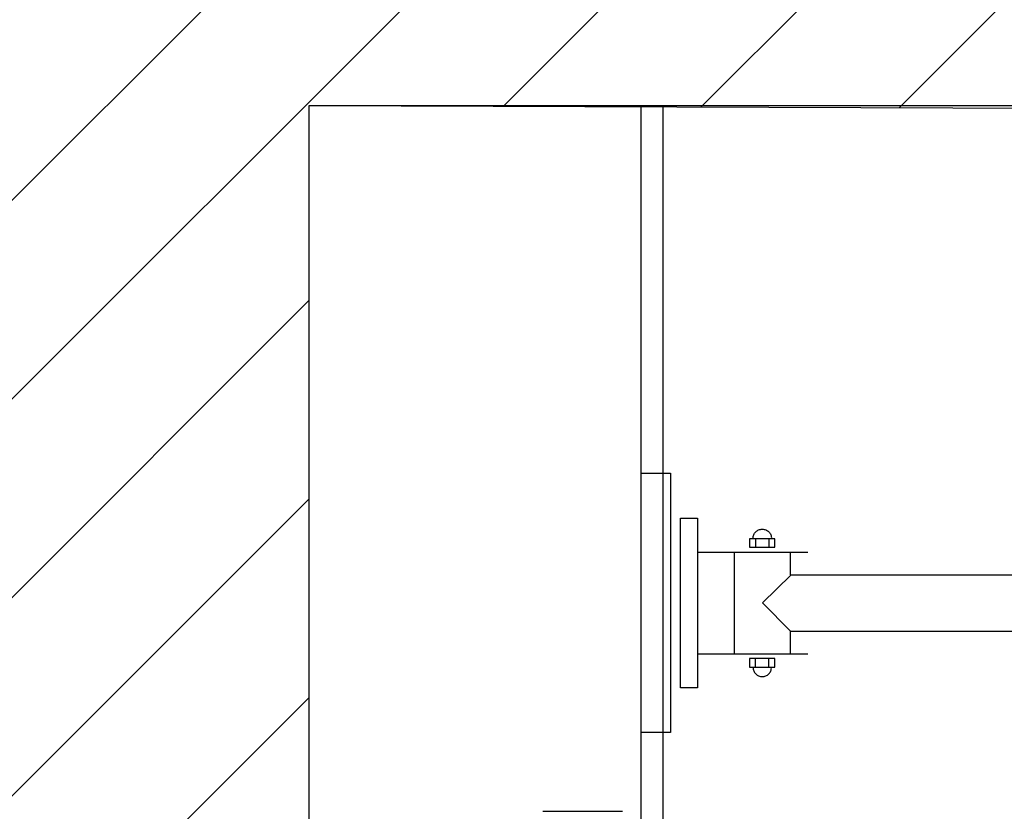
# Model space of a CAD drawing. Header units: millimetres. Extents: x 28600 to 181045, y -399112 to -163690.
# Tile 160 of 256: x 61139 to 61195, y -197664 to -197619. Entities that reach past the tile are written whole.
import ezdxf

# ---------------------------------------------------------------- set-up
doc = ezdxf.new("R2010")
doc.units = ezdxf.units.MM
doc.layers.get('0').update_dxf_attribs({"color": 8})
for name, color, linetype in [('!! 1_hatch projektowane ściany', 8, 'Continuous'), ('!! 1_PROJ Sciany', 8, 'Continuous'), ('!! 1_zabudowa GK', 8, 'Continuous'), ('!! 2_wypos-sanitarne', 8, 'Continuous')]:
    doc.layers.add(name, color=color, linetype=linetype)
doc.layers.add('!!_@ wypos sanit nd', color=8, linetype='Continuous', plot=False)

# ---------------------------------------------------------------- blocks, each defined once
blk = doc.blocks.new('5rtfgvb')
for p, q in [((131001.396, 14775.222), (131016.005, 14776.469)), ((131016.005, 14776.469), (131016.146, 14774.823)), ((131001.537, 14773.575), (131001.396, 14775.222)), ((131016.146, 14774.823), (131001.537, 14773.575)), ((131004.115, 14773.215), (131013.666, 14774.031)), ((131013.666, 14774.031), (131013.748, 14773.076)), ((131004.196, 14772.26), (131004.115, 14773.215)), ((131013.748, 14773.076), (131004.196, 14772.26)), ((131011.838, 14772.907), (131012.368, 14766.699)), ((131006.107, 14772.418), (131006.637, 14766.209)), ((131006.314, 14770.351), (131012.017, 14770.838)), ((131012.836, 14770.051), (131012.358, 14770.01)), ((131012.358, 14770.01), (131012.481, 14768.577)), ((131012.958, 14768.618), (131012.836, 14770.051)), ((131012.874, 14769.856), (131012.927, 14769.857)), ((131012.874, 14769.856), (131012.874, 14769.856)), ((131012.927, 14769.857), (131012.979, 14769.854)), ((131012.979, 14769.854), (131013.03, 14769.845)), ((131013.03, 14769.845), (131013.079, 14769.832)), ((131013.079, 14769.832), (131013.127, 14769.814)), ((131013.127, 14769.814), (131013.172, 14769.791)), ((131006.088, 14769.474), (131005.611, 14769.434)), ((131005.611, 14769.434), (131005.733, 14768.001)), ((131006.21, 14768.042), (131006.088, 14769.474)), ((131012.869, 14769.712), (131012.399, 14769.672)), ((131013.172, 14769.791), (131013.214, 14769.765)), ((131013.214, 14769.765), (131013.254, 14769.735)), ((131013.254, 14769.735), (131013.291, 14769.7)), ((131013.291, 14769.7), (131013.324, 14769.663)), ((131013.324, 14769.663), (131013.354, 14769.622)), ((131013.354, 14769.622), (131013.379, 14769.579)), ((131013.379, 14769.579), (131013.401, 14769.532)), ((131013.401, 14769.532), (131013.418, 14769.484)), ((131013.418, 14769.484), (131013.43, 14769.433)), ((131013.436, 14769.275), (131013.428, 14769.224)), ((131013.43, 14769.433), (131013.438, 14769.381)), ((131013.44, 14769.327), (131013.436, 14769.275)), ((131013.438, 14769.381), (131013.44, 14769.327)), ((131005.133, 14768.776), (131005.129, 14768.724)), ((131005.129, 14768.724), (131005.131, 14768.671)), ((131005.142, 14768.827), (131005.133, 14768.776)), ((131005.155, 14768.876), (131005.142, 14768.827)), ((131005.173, 14768.924), (131005.155, 14768.876)), ((131005.196, 14768.969), (131005.173, 14768.924)), ((131005.222, 14769.011), (131005.196, 14768.969)), ((131005.252, 14769.051), (131005.222, 14769.011)), ((131005.287, 14769.088), (131005.252, 14769.051)), ((131005.324, 14769.121), (131005.287, 14769.088)), ((131005.365, 14769.151), (131005.324, 14769.121)), ((131005.408, 14769.177), (131005.365, 14769.151)), ((131005.454, 14769.198), (131005.408, 14769.177)), ((131005.503, 14769.215), (131005.454, 14769.198)), ((131005.554, 14769.228), (131005.503, 14769.215)), ((131005.606, 14769.235), (131005.554, 14769.228)), ((131005.606, 14769.235), (131005.606, 14769.235)), ((131005.635, 14769.094), (131006.105, 14769.134)), ((131009.295, 14769.018), (131007.835, 14767.298)), ((131010.99, 14767.55), (131009.295, 14769.018)), ((131012.933, 14768.958), (131012.464, 14768.918)), ((131013.066, 14768.836), (131013.015, 14768.824)), ((131013.115, 14768.853), (131013.066, 14768.836)), ((131013.161, 14768.875), (131013.115, 14768.853)), ((131013.205, 14768.9), (131013.161, 14768.875)), ((131013.245, 14768.93), (131013.205, 14768.9)), ((131013.283, 14768.963), (131013.245, 14768.93)), ((131013.316, 14769), (131013.283, 14768.963)), ((131013.347, 14769.04), (131013.316, 14769)), ((131013.374, 14769.083), (131013.347, 14769.04)), ((131013.396, 14769.127), (131013.374, 14769.083)), ((131013.414, 14769.175), (131013.396, 14769.127)), ((131013.428, 14769.224), (131013.414, 14769.175)), ((131005.131, 14768.671), (131005.138, 14768.618)), ((131005.138, 14768.618), (131005.151, 14768.567)), ((131005.151, 14768.567), (131005.168, 14768.519)), ((131005.168, 14768.519), (131005.189, 14768.472)), ((131005.189, 14768.472), (131005.215, 14768.429)), ((131005.215, 14768.429), (131005.245, 14768.388)), ((131005.245, 14768.388), (131005.278, 14768.351)), ((131005.278, 14768.351), (131005.315, 14768.317)), ((131005.315, 14768.317), (131005.355, 14768.286)), ((131005.355, 14768.286), (131005.398, 14768.26)), ((131005.398, 14768.26), (131005.443, 14768.237)), ((131005.443, 14768.237), (131005.49, 14768.219)), ((131005.49, 14768.219), (131005.539, 14768.206)), ((131005.539, 14768.206), (131005.59, 14768.197)), ((131005.59, 14768.197), (131005.642, 14768.194)), ((131005.7, 14768.34), (131006.169, 14768.38)), ((131012.481, 14768.577), (131012.958, 14768.618)), ((131005.733, 14768.001), (131006.21, 14768.042)), ((131011.007, 14767.577), (131012.287, 14767.686)), ((131006.583, 14767.199), (131007.835, 14767.306)), ((131007.835, 14767.302), (131009.496, 14747.849)), ((131012.659, 14748.012), (131010.99, 14767.55))]:
    blk.add_line(p, q)
blk = doc.blocks.new('A$C4ebe9e89')
blk.add_lwpolyline([(0.20099, 0.05547), (0.20099, 0.01048)])

msp = doc.modelspace()

# ---------------------------------------------------------------- hatches: boundary and pattern name
at = {"layer": '!! 1_hatch projektowane ściany'}
h = msp.add_hatch(dxfattribs=at)
h.set_pattern_fill('ANSI31', color=256, scale=2.5)
h.set_pattern_definition([(45, (0, -1.54), (-5.61266008, 5.61266008), [])])
h.paths.add_polyline_path([(61399.56735, -197845.62813), (61399.56735, -197833.62813), (61155.43682, -197833.62813), (61155.43682, -197623.62813), (61399.56735, -197624.50331), (61399.56735, -197611.62813), (61147.43682, -197611.62813), (61147.43682, -197546.87813), (61135.43682, -197546.87813), (61135.43682, -197910.37813), (61147.43682, -197910.37813), (61147.43682, -197845.62813)])

# ---------------------------------------------------------------- linework, layer by layer
msp.add_lwpolyline([(61399.56735, -197845.62813), (61399.56735, -197833.62813), (61155.43682, -197833.62813), (61155.43682, -197623.62813), (61399.56735, -197624.50331), (61399.56735, -197611.62813), (61147.43682, -197611.62813), (61147.43682, -197546.87813), (61135.43682, -197546.87813), (61135.43682, -197910.37813), (61147.43682, -197910.37813), (61147.43682, -197845.62813)], close=True, dxfattribs=at)
at = {"layer": '!! 1_PROJ Sciany'}
msp.add_lwpolyline([(61155.43682, -197833.62813), (61155.43682, -197623.62813), (61399.56735, -197623.62813)], dxfattribs=at)
at = {"layer": '!! 1_zabudowa GK'}
for points in [[(61174.18682, -197833.62813), (61174.18682, -197623.62813)], [(61175.43682, -197833.62813), (61175.43682, -197623.62813)]]:
    msp.add_lwpolyline(points, dxfattribs=at)

# ---------------------------------------------------------------- block references
at = {"layer": '!! 2_wypos-sanitarne', "rotation": 85.11870313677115}
msp.add_blockref('5rtfgvb', (64748.69183, -329442.59621), dxfattribs=at)
at = {"layer": '!!_@ wypos sanit nd', "xscale": 100, "yscale": 100, "zscale": 100, "rotation": 89.99999999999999}
msp.add_blockref('A$C4ebe9e89', (61174.18682, -197683.62767), dxfattribs=at)

doc.saveas('drawing.dxf')
